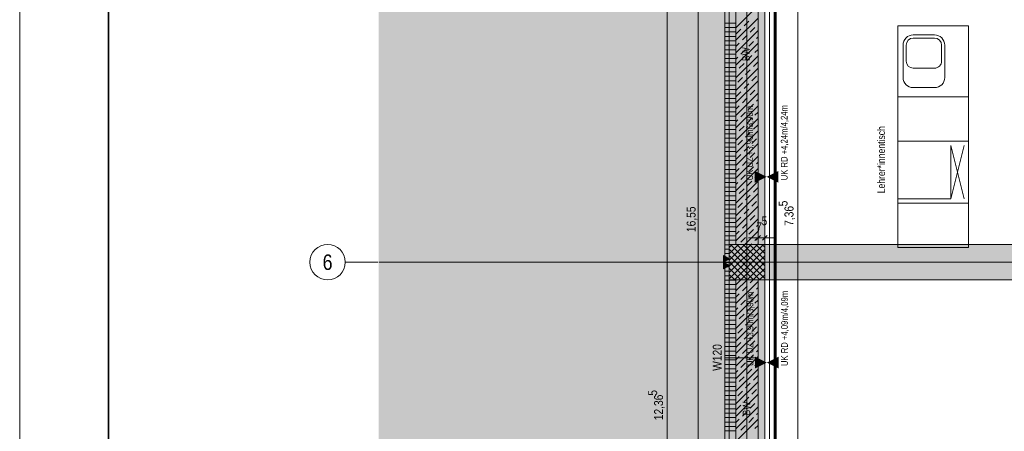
# Model space of a CAD drawing. Extents: x -620 to 300, y 62 to 1162.
# Tile 11 of 49: x -620 to -398, y 346 to 439. Entities that reach past the tile are written whole.
import ezdxf
from ezdxf.enums import TextEntityAlignment as Align
from ezdxf.lldxf.tags import DXFTag

# ---------------------------------------------------------------- set-up
doc = ezdxf.new("R2010")
doc.units = 0
doc.layers.get('0').update_dxf_attribs({"lineweight": 13})
for name, color, linetype, lineweight, true_color in [('00 -Bauelemente -Dämmung innen', 7, 'Continuous', 9, 0xff7fe6), ('00 -Bauelemente -Gipskarton', 7, 'Continuous', 9, 0xff7fe6), ('00_Beschriftung UZ', 3, 'Continuous', 35, 0x00ff00), ('30 -33 Aussenwände- 3 Aussenstützen', 7, 'Continuous', 50, 0x0000dd), ('30 -34 Innenwände- 1 tragend', 7, 'Continuous', 13, 0xdd0806), ('30 -34 Innenwände- 2 nichttragend', 7, 'Continuous', 18, 0xff7fe6), ('30 -35 Decken- 1 Konstruktion-Träger- Stahlbeton', 7, 'Continuous', 13, 0x33aa00), ('40 -47 Nutzungspez. Anlagen -1 Küche', 9, 'Continuous', 9, 0x808080), ('70 -72 Beschriftung- 1 Beschriftung allgemein', 7, 'Continuous', 9, 0xff6633), ('70 -72 Beschriftung- 2 Beschriftung Bauteile', 7, 'Continuous', 9, 0x9999ff), ('70 -76 Bemaßung- 2 Allgemein', 9, 'Continuous', 5, 0x808080), ('iwb_Layout Achsbezeichung', 1, 'Continuous', 13, 0xff0000), ('iwb_Layout BA_Markierung', 7, 'Continuous', 9, 0xbadcdc), ('iwb_Schraffur_BW', 7, 'Continuous', 13, 0x7400e8), ('iwb_Schraffur_Unterzug', 7, 'Continuous', 5, 0xffffcc)]:
    doc.layers.add(name, color=color, linetype=linetype, lineweight=lineweight, true_color=true_color)
for name, color, linetype, lineweight in [('70 -71 Achsen- 1 Gebäudeachsen', 7, 'STRICHPUNKT2-A06G945V8I', 18), ('70 -75 Raumstempel- 3 Wandstempel', 7, 'Continuous', 50), ('iwb_Plankopf Rahmen', 7, 'Continuous', 35), ('Keine', 7, 'Continuous', 9)]:
    doc.layers.add(name, color=color, linetype=linetype, lineweight=lineweight)
doc.styles.get("Standard").update_dxf_attribs({"font": 'ARIALN.TTF'})
tags = doc.linetypes.add('fein_strichliert-A06G945W8I', pattern=[4, 1, -2, 1]).pattern_tags.tags
tags[8:9] = [DXFTag(74, 4), DXFTag(75, 0), DXFTag(340, '0'), DXFTag(46, 0.0), DXFTag(50, 0.0), DXFTag(44, 0.0), DXFTag(45, 0.0)]
tags[6:7] = [DXFTag(74, 4), DXFTag(75, 0), DXFTag(340, '0'), DXFTag(46, 0.0), DXFTag(50, 0.0), DXFTag(44, 0.0), DXFTag(45, 0.0)]
tags[4:5] = [DXFTag(74, 4), DXFTag(75, 0), DXFTag(340, '0'), DXFTag(46, 0.0), DXFTag(50, 0.0), DXFTag(44, 0.0), DXFTag(45, 0.0)]
tags = doc.linetypes.add('STRICHPUNKT2', pattern=[12.7, 6.35, -3.175, 0, -3.175]).pattern_tags.tags
tags[10:11] = [DXFTag(74, 4), DXFTag(75, 0), DXFTag(340, '0'), DXFTag(46, 0.0), DXFTag(50, 0.0), DXFTag(44, 0.0), DXFTag(45, 0.0)]
tags[8:9] = [DXFTag(74, 4), DXFTag(75, 0), DXFTag(340, '0'), DXFTag(46, 0.0), DXFTag(50, 0.0), DXFTag(44, 0.0), DXFTag(45, 0.0)]
tags[6:7] = [DXFTag(74, 4), DXFTag(75, 0), DXFTag(340, '0'), DXFTag(46, 0.0), DXFTag(50, 0.0), DXFTag(44, 0.0), DXFTag(45, 0.0)]
tags[4:5] = [DXFTag(74, 4), DXFTag(75, 0), DXFTag(340, '0'), DXFTag(46, 0.0), DXFTag(50, 0.0), DXFTag(44, 0.0), DXFTag(45, 0.0)]
tags = doc.linetypes.add('STRICHPUNKT2-A06G945V8I', pattern=[12.7, 6.35, -3.175, 0, -3.175]).pattern_tags.tags
tags[10:11] = [DXFTag(74, 4), DXFTag(75, 0), DXFTag(340, '0'), DXFTag(46, 0.0), DXFTag(50, 0.0), DXFTag(44, 0.0), DXFTag(45, 0.0)]
tags[8:9] = [DXFTag(74, 4), DXFTag(75, 0), DXFTag(340, '0'), DXFTag(46, 0.0), DXFTag(50, 0.0), DXFTag(44, 0.0), DXFTag(45, 0.0)]
tags[6:7] = [DXFTag(74, 4), DXFTag(75, 0), DXFTag(340, '0'), DXFTag(46, 0.0), DXFTag(50, 0.0), DXFTag(44, 0.0), DXFTag(45, 0.0)]
tags[4:5] = [DXFTag(74, 4), DXFTag(75, 0), DXFTag(340, '0'), DXFTag(46, 0.0), DXFTag(50, 0.0), DXFTag(44, 0.0), DXFTag(45, 0.0)]

# ---------------------------------------------------------------- blocks, each defined once
blk = doc.blocks.new('Polygon-A06G945N8I')
at = {"color": 0, "linetype": 'ByBlock', "lineweight": -2, "ltscale": 0.13}
blk.add_solid([(-458.9, 86.61), (-538.63, 86.4), (-458.74, 1083.81), (-538.63, 1083.81)], dxfattribs=at)
blk = doc.blocks.new('Referenz-A06G945X8I')
at = {"layer": '00 -Bauelemente -Dämmung innen', "color": 0, "linetype": 'Continuous', "lineweight": -2, "ltscale": 0.13}
for p, q in [((-450.48, 328.45), (-450.48, 475.75)), ((-449.48, 328.45), (-449.48, 475.75))]:
    blk.add_line(p, q, dxfattribs=at)
at = {"layer": '00 -Bauelemente -Gipskarton', "color": 0, "linetype": 'Continuous', "lineweight": -2, "ltscale": 0.13}
for p, q in [((-449.48, 328.45), (-449.48, 475.75)), ((-449.23, 328.45), (-449.23, 475.75)), ((-448.98, 328.45), (-448.98, 475.75))]:
    blk.add_line(p, q, dxfattribs=at)
at = {"layer": '00_Beschriftung UZ', "color": 0, "linetype": 'Continuous', "lineweight": -2, "ltscale": 0.13}
for points in [[(-453.84, 402.37), (-451.17, 403.7), (-453.84, 405.04)], [(-448.5, 402.37), (-451.17, 403.7), (-448.5, 405.04)], [(-453.76, 360.46), (-451.09, 361.79), (-453.76, 363.13)], [(-448.42, 360.46), (-451.09, 361.79), (-448.43, 363.13)]]:
    blk.add_solid(points, dxfattribs=at)
at = {"layer": '30 -33 Aussenwände- 3 Aussenstützen', "color": 0, "lineweight": -2}
for p, q in [((-459.58, 387.76), (-458.89, 388.45)), ((-459.58, 386.35), (-457.47, 388.45)), ((-459.58, 384.93), (-456.06, 388.45)), ((-459.58, 383.52), (-454.64, 388.45)), ((-459.58, 382.1), (-453.23, 388.45)), ((-459.58, 380.69), (-451.82, 388.45)), ((-459.58, 387.35), (-452.69, 380.45)), ((-459.27, 388.45), (-451.58, 380.76)), ((-458.4, 380.45), (-451.58, 387.28)), ((-457.86, 388.45), (-451.58, 382.18)), ((-456.44, 388.45), (-451.58, 383.59)), ((-455.03, 388.45), (-451.58, 385)), ((-453.61, 388.45), (-451.58, 386.42)), ((-452.2, 388.45), (-451.58, 387.83)), ((-459.58, 385.93), (-454.1, 380.45)), ((-459.58, 384.52), (-455.51, 380.45)), ((-456.99, 380.45), (-451.58, 385.86)), ((-456.58, 384.45), (-454.58, 384.45)), ((-455.58, 385.45), (-455.58, 383.45)), ((-455.57, 380.45), (-451.58, 384.45)), ((-459.58, 383.1), (-456.93, 380.45)), ((-454.16, 380.45), (-451.58, 383.03)), ((-459.58, 381.69), (-458.34, 380.45)), ((-452.75, 380.45), (-451.58, 381.62))]:
    blk.add_line(p, q, dxfattribs=at)
at = {"layer": '30 -33 Aussenwände- 3 Aussenstützen', "color": 0, "linetype": 'Continuous', "lineweight": -2, "ltscale": 0.13}
for p, q in [((-451.58, 388.45), (-459.58, 388.45)), ((-459.58, 388.45), (-459.58, 380.45)), ((-451.58, 380.45), (-451.58, 388.45)), ((-459.58, 380.45), (-451.58, 380.45))]:
    blk.add_line(p, q, dxfattribs=at)
at = {"layer": '30 -34 Innenwände- 1 tragend', "color": 0, "linetype": 'Continuous', "lineweight": -2, "ltscale": 0.13}
for p, q in [((-460.58, 545.45), (-460.58, 388.45)), ((-453.08, 475.75), (-453.08, 388.45)), ((-453.08, 388.45), (-459.58, 388.45)), ((-460.58, 380.45), (-460.58, 227.45)), ((-453.08, 380.45), (-459.58, 380.45)), ((-453.08, 380.45), (-453.08, 227.45))]:
    blk.add_line(p, q, dxfattribs=at)
at = {"layer": '30 -34 Innenwände- 1 tragend', "color": 0, "lineweight": -2}
for p, q in [((-458.08, 545.45), (-458.08, 388.45)), ((-453.08, 545.45), (-453.08, 388.45)), ((-458.08, 437.34), (-453.08, 442.34)), ((-458.08, 434.52), (-453.08, 439.52)), ((-456.25, 437.76), (-455.19, 438.82)), ((-458.08, 431.69), (-453.08, 436.69)), ((-458.02, 435.99), (-456.96, 437.05)), ((-456.6, 434.58), (-455.54, 435.64)), ((-454.84, 436.34), (-453.78, 437.41)), ((-458.08, 433.1), (-457.31, 433.87)), ((-458.08, 428.86), (-453.08, 433.86)), ((-455.19, 433.16), (-454.13, 434.22)), ((-453.42, 434.93), (-453.08, 435.27)), ((-458.08, 426.03), (-453.08, 431.03)), ((-456.96, 431.4), (-455.9, 432.46)), ((-455.54, 429.98), (-454.48, 431.04)), ((-453.78, 431.75), (-453.08, 432.45)), ((-458.08, 430.27), (-457.67, 430.69)), ((-457.31, 428.21), (-456.25, 429.27)), ((-454.13, 428.57), (-453.08, 429.62)), ((-458.08, 423.2), (-453.08, 428.2)), ((-458.08, 427.45), (-458.02, 427.51)), ((-455.9, 426.8), (-454.84, 427.86)), ((-458.08, 420.37), (-453.08, 425.37)), ((-457.67, 425.03), (-456.6, 426.09)), ((-456.25, 423.62), (-455.19, 424.68)), ((-454.48, 425.38), (-453.42, 426.45)), ((-458.08, 417.55), (-453.08, 422.55)), ((-458.02, 421.85), (-456.96, 422.91)), ((-454.84, 422.2), (-453.78, 423.26)), ((-456.6, 420.43), (-455.54, 421.5)), ((-455.19, 419.02), (-454.13, 420.08)), ((-453.42, 420.79), (-453.08, 421.13)), ((-458.08, 418.96), (-457.31, 419.73)), ((-458.08, 414.72), (-453.08, 419.72)), ((-456.96, 417.25), (-455.9, 418.31)), ((-453.78, 417.61), (-453.08, 418.3)), ((-458.08, 411.89), (-453.08, 416.89)), ((-458.08, 416.13), (-457.67, 416.55)), ((-455.54, 415.84), (-454.48, 416.9)), ((-454.13, 414.42), (-453.08, 415.47)), ((-458.08, 409.06), (-453.08, 414.06)), ((-458.08, 413.3), (-458.02, 413.36)), ((-457.31, 414.07), (-456.25, 415.13)), ((-455.9, 412.66), (-454.84, 413.72)), ((-458.08, 406.23), (-453.08, 411.23)), ((-457.67, 410.89), (-456.6, 411.95)), ((-454.48, 411.24), (-453.42, 412.3)), ((-458.02, 407.71), (-456.96, 408.77)), ((-456.25, 409.47), (-455.19, 410.54)), ((-454.84, 408.06), (-453.78, 409.12)), ((-458.08, 403.4), (-453.08, 408.4)), ((-456.6, 406.29), (-455.54, 407.35)), ((-453.42, 406.65), (-453.08, 406.99)), ((-458.08, 404.82), (-457.31, 405.59)), ((-458.08, 400.58), (-453.08, 405.58)), ((-455.19, 404.88), (-454.13, 405.94)), ((-458.08, 397.75), (-453.08, 402.75)), ((-458.08, 401.99), (-457.67, 402.4)), ((-456.96, 403.11), (-455.9, 404.17)), ((-455.54, 401.7), (-454.48, 402.76)), ((-453.78, 403.46), (-453.08, 404.16)), ((-458.08, 394.92), (-453.08, 399.92)), ((-457.31, 399.93), (-456.25, 400.99)), ((-454.13, 400.28), (-453.08, 401.33)), ((-458.08, 399.16), (-458.02, 399.22)), ((-457.67, 396.75), (-456.6, 397.81)), ((-455.9, 398.51), (-454.84, 399.58)), ((-454.48, 397.1), (-453.42, 398.16)), ((-458.08, 392.09), (-453.08, 397.09)), ((-456.25, 395.33), (-455.19, 396.39)), ((-458.08, 389.26), (-453.08, 394.26)), ((-458.02, 393.56), (-456.96, 394.63)), ((-456.6, 392.15), (-455.54, 393.21)), ((-454.84, 393.92), (-453.78, 394.98)), ((-458.08, 390.68), (-457.31, 391.44)), ((-456.06, 388.45), (-453.08, 391.43)), ((-455.19, 390.74), (-454.13, 391.8)), ((-453.42, 392.5), (-453.08, 392.85)), ((-456.96, 388.97), (-455.9, 390.03)), ((-453.78, 389.32), (-453.08, 390.02)), ((-454.64, 388.45), (-454.48, 388.62)), ((-453.23, 388.45), (-453.08, 388.6)), ((-458.08, 380.45), (-458.08, 227.45)), ((-458.08, 377.95), (-455.57, 380.45)), ((-458.08, 375.12), (-453.08, 380.12)), ((-458.02, 379.42), (-456.99, 380.45)), ((-454.84, 379.78), (-454.16, 380.45)), ((-453.08, 380.45), (-453.08, 227.45)), ((-456.6, 378.01), (-455.54, 379.07)), ((-455.19, 376.59), (-454.13, 377.65)), ((-453.42, 378.36), (-453.08, 378.71)), ((-458.08, 376.53), (-457.31, 377.3)), ((-458.08, 372.29), (-453.08, 377.29)), ((-456.96, 374.83), (-455.9, 375.89)), ((-453.78, 375.18), (-453.08, 375.88)), ((-458.08, 369.46), (-453.08, 374.46)), ((-458.08, 373.71), (-457.67, 374.12)), ((-455.54, 373.41), (-454.48, 374.47)), ((-458.08, 366.63), (-453.08, 371.63)), ((-458.08, 370.88), (-458.02, 370.94)), ((-457.31, 371.64), (-456.25, 372.71)), ((-455.9, 370.23), (-454.84, 371.29)), ((-454.13, 372), (-453.08, 373.05)), ((-458.08, 363.81), (-453.08, 368.81)), ((-457.67, 368.46), (-456.6, 369.52)), ((-454.48, 368.82), (-453.42, 369.88)), ((-456.25, 367.05), (-455.19, 368.11)), ((-454.84, 365.63), (-453.78, 366.69)), ((-458.08, 360.98), (-453.08, 365.98)), ((-458.02, 365.28), (-456.96, 366.34)), ((-456.6, 363.87), (-455.54, 364.93)), ((-453.42, 364.22), (-453.08, 364.56)), ((-458.08, 362.39), (-457.31, 363.16)), ((-458.08, 358.15), (-453.08, 363.15)), ((-455.19, 362.45), (-454.13, 363.51)), ((-458.08, 355.32), (-453.08, 360.32)), ((-458.08, 359.56), (-457.67, 359.98)), ((-456.96, 360.68), (-455.9, 361.75)), ((-455.54, 359.27), (-454.48, 360.33)), ((-453.78, 361.04), (-453.08, 361.73)), ((-457.31, 357.5), (-456.25, 358.56)), ((-454.13, 357.86), (-453.08, 358.91)), ((-458.08, 352.49), (-453.08, 357.49)), ((-458.08, 356.73), (-458.02, 356.8)), ((-455.9, 356.09), (-454.84, 357.15)), ((-454.48, 354.67), (-453.42, 355.73)), ((-458.08, 349.66), (-453.08, 354.66)), ((-457.67, 354.32), (-456.6, 355.38)), ((-456.25, 352.91), (-455.19, 353.97)), ((-458.08, 346.84), (-453.08, 351.84)), ((-458.02, 351.14), (-456.96, 352.2)), ((-454.84, 351.49), (-453.78, 352.55)), ((-458.08, 348.25), (-457.31, 349.02)), ((-458.08, 344.01), (-453.08, 349.01)), ((-456.6, 349.72), (-455.54, 350.78)), ((-455.19, 348.31), (-454.13, 349.37)), ((-453.42, 350.08), (-453.08, 350.42)), ((-456.96, 346.54), (-455.9, 347.6)), ((-453.78, 346.9), (-453.08, 347.59))]:
    blk.add_line(p, q, dxfattribs=at)
at = {"layer": '30 -34 Innenwände- 2 nichttragend', "color": 0, "lineweight": -2}
for p, q in [((-460.58, 545.45), (-460.58, 388.45)), ((-458.08, 545.45), (-458.08, 388.45)), ((-460.58, 438.39), (-458.08, 438.39)), ((-460.58, 437.39), (-458.08, 437.39)), ((-460.58, 436.39), (-458.08, 436.39)), ((-460.58, 435.39), (-458.08, 435.39)), ((-460.58, 434.39), (-458.08, 434.39)), ((-460.58, 433.39), (-458.08, 433.39)), ((-460.58, 432.39), (-458.08, 432.39)), ((-460.58, 431.39), (-458.08, 431.39)), ((-460.58, 430.39), (-458.08, 430.39)), ((-460.58, 429.39), (-458.08, 429.39)), ((-460.58, 428.39), (-458.08, 428.39)), ((-460.58, 427.39), (-458.08, 427.39)), ((-460.58, 426.39), (-458.08, 426.39)), ((-460.58, 425.39), (-458.08, 425.39)), ((-460.58, 424.39), (-458.08, 424.39)), ((-460.58, 423.39), (-458.08, 423.39)), ((-460.58, 422.39), (-458.08, 422.39)), ((-460.58, 421.39), (-458.08, 421.39)), ((-460.58, 420.39), (-458.08, 420.39)), ((-460.58, 419.39), (-458.08, 419.39)), ((-460.58, 418.39), (-458.08, 418.39)), ((-460.58, 417.39), (-458.08, 417.39)), ((-460.58, 416.39), (-458.08, 416.39)), ((-460.58, 415.39), (-458.08, 415.39)), ((-460.58, 414.39), (-458.08, 414.39)), ((-460.58, 413.39), (-458.08, 413.39)), ((-460.58, 412.39), (-458.08, 412.39)), ((-460.58, 411.39), (-458.08, 411.39)), ((-460.58, 410.39), (-458.08, 410.39)), ((-460.58, 409.39), (-458.08, 409.39)), ((-460.58, 408.39), (-458.08, 408.39)), ((-460.58, 407.39), (-458.08, 407.39)), ((-460.58, 406.39), (-458.08, 406.39)), ((-460.58, 405.39), (-458.08, 405.39)), ((-460.58, 404.39), (-458.08, 404.39)), ((-460.58, 403.39), (-458.08, 403.39)), ((-460.58, 402.39), (-458.08, 402.39)), ((-460.58, 401.39), (-458.08, 401.39)), ((-460.58, 400.39), (-458.08, 400.39)), ((-460.58, 399.39), (-458.08, 399.39)), ((-460.58, 398.39), (-458.08, 398.39)), ((-460.58, 397.39), (-458.08, 397.39)), ((-460.58, 396.39), (-458.08, 396.39)), ((-460.58, 395.39), (-458.08, 395.39)), ((-460.58, 394.39), (-458.08, 394.39)), ((-460.58, 393.39), (-458.08, 393.39)), ((-460.58, 392.39), (-458.08, 392.39)), ((-460.58, 391.39), (-458.08, 391.39)), ((-460.58, 390.39), (-458.08, 390.39)), ((-460.58, 389.39), (-458.08, 389.39)), ((-460.58, 388.45), (-460.58, 380.45)), ((-460.58, 388.39), (-459.58, 388.39)), ((-460.58, 387.39), (-459.58, 387.39)), ((-459.58, 388.45), (-459.58, 380.45)), ((-460.58, 386.39), (-459.58, 386.39)), ((-460.58, 385.39), (-459.58, 385.39)), ((-460.58, 384.39), (-459.58, 384.39)), ((-460.58, 383.39), (-459.58, 383.39)), ((-460.58, 382.39), (-459.58, 382.39)), ((-460.58, 381.39), (-459.58, 381.39)), ((-460.58, 380.45), (-460.58, 227.45)), ((-460.58, 380.39), (-458.08, 380.39)), ((-458.08, 380.45), (-458.08, 227.45)), ((-460.58, 379.39), (-458.08, 379.39)), ((-460.58, 378.39), (-458.08, 378.39)), ((-460.58, 377.39), (-458.08, 377.39)), ((-460.58, 376.39), (-458.08, 376.39)), ((-460.58, 375.39), (-458.08, 375.39)), ((-460.58, 374.39), (-458.08, 374.39)), ((-460.58, 373.39), (-458.08, 373.39)), ((-460.58, 372.39), (-458.08, 372.39)), ((-460.58, 371.39), (-458.08, 371.39)), ((-460.58, 370.39), (-458.08, 370.39)), ((-460.58, 369.39), (-458.08, 369.39)), ((-460.58, 368.39), (-458.08, 368.39)), ((-460.58, 367.39), (-458.08, 367.39)), ((-460.58, 366.39), (-458.08, 366.39)), ((-460.58, 365.39), (-458.08, 365.39)), ((-460.58, 364.39), (-458.08, 364.39)), ((-460.58, 363.39), (-458.08, 363.39)), ((-460.58, 362.39), (-458.08, 362.39)), ((-460.58, 361.39), (-458.08, 361.39)), ((-460.58, 360.39), (-458.08, 360.39)), ((-460.58, 359.39), (-458.08, 359.39)), ((-460.58, 358.39), (-458.08, 358.39)), ((-460.58, 357.39), (-458.08, 357.39)), ((-460.58, 356.39), (-458.08, 356.39)), ((-460.58, 355.39), (-458.08, 355.39)), ((-460.58, 354.39), (-458.08, 354.39)), ((-460.58, 353.39), (-458.08, 353.39)), ((-460.58, 352.39), (-458.08, 352.39)), ((-460.58, 351.39), (-458.08, 351.39)), ((-460.58, 350.39), (-458.08, 350.39)), ((-460.58, 349.39), (-458.08, 349.39)), ((-460.58, 348.39), (-458.08, 348.39)), ((-460.58, 347.39), (-458.08, 347.39)), ((-460.58, 346.39), (-458.08, 346.39))]:
    blk.add_line(p, q, dxfattribs=at)
at = {"layer": '30 -34 Innenwände- 2 nichttragend', "color": 0, "linetype": 'Continuous', "lineweight": -2, "ltscale": 0.13}
for p, q in [((-450.48, 328.45), (-450.48, 475.75)), ((-448.98, 328.45), (-448.98, 475.75)), ((-460.58, 388.45), (-460.58, 380.45)), ((-459.58, 388.45), (-459.58, 380.45))]:
    blk.add_line(p, q, dxfattribs=at)
at = {"layer": '30 -35 Decken- 1 Konstruktion-Träger- Stahlbeton', "color": 0, "linetype": 'fein_strichliert-A06G945W8I', "lineweight": -2, "ltscale": 0.13}
for p, q in [((-459.58, 227.45), (-459.58, 770.45)), ((-451.58, 227.45), (-451.58, 770.45)), ((35.42, 388.45), (-451.58, 388.45)), ((35.42, 380.45), (-451.58, 380.45))]:
    blk.add_line(p, q, dxfattribs=at)
at = {"layer": '30 -35 Decken- 1 Konstruktion-Träger- Stahlbeton', "color": 0, "lineweight": -2}
blk.add_line((-451.58, 380.45), (-451.58, 388.45), dxfattribs=at)
at = {"layer": '40 -47 Nutzungspez. Anlagen -1 Küche', "color": 0, "lineweight": -2}
for p, q in [((-421.58, 437.77), (-405.58, 437.77)), ((-421.58, 387.77), (-421.58, 437.77)), ((-405.58, 387.77), (-405.58, 437.77)), ((-413.27, 435.72), (-418.07, 435.72)), ((-420.37, 433.42), (-420.37, 426.12)), ((-419.67, 433.42), (-419.67, 429.82)), ((-413.27, 435.02), (-418.07, 435.02)), ((-411.67, 429.82), (-411.67, 433.42)), ((-410.97, 426.12), (-410.97, 433.42)), ((-413.27, 428.22), (-418.07, 428.22)), ((-418.07, 423.82), (-413.27, 423.82)), ((-409.58, 398.77), (-406.58, 410.77)), ((-406.58, 398.77), (-409.58, 410.77)), ((-409.58, 398.77), (-409.58, 410.77)), ((-409.58, 398.77), (-421.58, 398.77)), ((-421.58, 387.77), (-405.58, 387.77))]:
    blk.add_line(p, q, dxfattribs=at)
at = {"layer": '40 -47 Nutzungspez. Anlagen -1 Küche', "color": 0, "linetype": 'fein_strichliert-A06G945W8I', "lineweight": -2, "ltscale": 0.13}
for p, q in [((-405.58, 421.77), (-421.58, 421.77)), ((-421.58, 411.77), (-405.58, 411.77)), ((-421.58, 397.77), (-405.58, 397.77))]:
    blk.add_line(p, q, dxfattribs=at)
at = {"layer": '40 -47 Nutzungspez. Anlagen -1 Küche', "color": 0, "lineweight": -2}
for centre, major_axis, end_param in [((-418.07, 433.42), (0, 2.3), 1.570796), ((-413.27, 433.42), (2.3, 0), 1.570796), ((-418.07, 433.42), (0, 1.6), 1.570796), ((-413.27, 433.42), (1.6, 0), 1.570796), ((-418.07, 429.82), (-1.6, 0), 1.570796), ((-413.27, 429.82), (0, -1.6), 1.570797), ((-418.07, 426.12), (-2.3, 0), 1.570796), ((-413.27, 426.12), (0, -2.3), 1.570797)]:
    blk.add_ellipse(centre, major_axis=major_axis, ratio=1, start_param=0, end_param=end_param, dxfattribs=at)
at = {"layer": '70 -71 Achsen- 1 Gebäudeachsen', "color": 0, "linetype": 'STRICHPUNKT2-A06G945V8I', "lineweight": -2, "ltscale": 0.13}
for p, q in [((-455.58, 1084.39), (-455.58, 84.95)), ((-538.63, 384.45), (76.5, 384.45))]:
    blk.add_line(p, q, dxfattribs=at)
at = {"layer": '70 -72 Beschriftung- 2 Beschriftung Bauteile', "color": 0, "lineweight": -2}
for p, q in [((-459.58, 385.2), (-460.88, 385.95)), ((-460.88, 385.95), (-460.88, 384.45)), ((-460.88, 384.45), (-459.58, 385.2)), ((-459.58, 383.7), (-460.88, 384.45)), ((-460.88, 384.45), (-460.88, 382.95)), ((-460.88, 382.95), (-459.58, 383.7))]:
    blk.add_line(p, q, dxfattribs=at)
for points in [[(-460.88, 384.45), (-460.88, 385.95), (-459.58, 385.2)], [(-460.88, 382.95), (-460.88, 384.45), (-459.58, 383.7)]]:
    blk.add_solid(points, dxfattribs=at)
at = {"layer": '70 -76 Bemaßung- 2 Allgemein', "color": 0, "linetype": 'Continuous', "lineweight": -2, "ltscale": 0.13}
for p, q in [((-466.58, 229.51), (-466.58, 558.39)), ((-473.58, 229.51), (-473.58, 474.69)), ((-444.08, 474.69), (-444.08, 329.51)), ((-453.08, 391.45), (-453.08, 390.91)), ((-451.58, 391.45), (-451.58, 390.91)), ((-454.14, 389.91), (-455.2, 389.91)), ((-452.58, 389.91), (-454.14, 389.91)), ((-452.55, 390.44), (-453.61, 389.38)), ((-451.58, 389.91), (-453.08, 389.91)), ((-452.11, 389.38), (-451.05, 390.44)), ((-452.08, 389.91), (-450.52, 389.91)), ((-450.52, 389.91), (-449.46, 389.91))]:
    blk.add_line(p, q, dxfattribs=at)
at = {"layer": 'Keine', "color": 0, "lineweight": -2}
blk.add_line((-460.41, 362.87), (-453.24, 362.87), dxfattribs=at)
at = {"layer": '00_Beschriftung UZ', "color": 0, "linetype": 'ByBlock', "lineweight": -2, "ltscale": 0.13, "char_height": 1.5103, "attachment_point": 1, "rotation": 90}
for s, insert in [('{\\fArial Narrow;UK UZ +3,90m/3,90m}', (-455.72, 402.92)), ('{\\fArial Narrow;UK RD +4,24m/4,24m}', (-447.94, 402.92)), ('{\\fArial Narrow;UK UZ +3,90m/3,90m}', (-455.64, 361.01)), ('{\\fArial Narrow;UK RD +4,09m/4,09m}', (-447.87, 361.01))]:
    blk.add_mtext(s, dxfattribs=dict(at, insert=insert))
at = {"layer": '70 -72 Beschriftung- 1 Beschriftung allgemein', "color": 0, "linetype": 'Continuous', "lineweight": -2, "ltscale": 0.13, "insert": (-426.14, 399.98), "char_height": 1.7, "attachment_point": 1, "rotation": 90}
blk.add_mtext('{\\fArial Narrow;Lehrer*innentisch}', dxfattribs=at)
at = {"layer": '70 -75 Raumstempel- 3 Wandstempel', "color": 0, "linetype": 'Continuous', "lineweight": -2, "ltscale": 0.13, "attachment_point": 1, "rotation": 90}
for s, insert, char_height in [('{\\fArial Narrow;BW}', (-456.66, 429.8), 1.7), ('{\\fArial Narrow;W120}', (-463.29, 359.93), 2.0138), ('{\\fArial Narrow;BW}', (-456.54, 349.85), 1.7)]:
    blk.add_mtext(s, dxfattribs=dict(at, insert=insert, char_height=char_height))
at = {"layer": '70 -76 Bemaßung- 2 Allgemein', "color": 0, "linetype": 'Continuous', "lineweight": -2, "ltscale": 0.13, "char_height": 2.0138, "attachment_point": 1, "rotation": 90}
for s, insert in [('{\\fArial Narrow;16,55}', (-469.19, 391.24)), ('{\\fArial Narrow;5}', (-448.45, 397.04)), ('{\\fArial Narrow;7,36}', (-447.11, 392.65)), ('{\\fArial Narrow;5}', (-477.87, 354.32)), ('{\\fArial Narrow;12,36}', (-476.53, 348.79))]:
    blk.add_mtext(s, dxfattribs=dict(at, insert=insert))
at = {"layer": '70 -76 Bemaßung- 2 Allgemein', "color": 0, "linetype": 'Continuous', "lineweight": -2, "ltscale": 0.13, "char_height": 2.0138, "attachment_point": 1}
for s, insert in [('{\\fArial Narrow;7}', (-453.47, 393.43)), ('{\\fArial Narrow;5}', (-452.29, 394.78))]:
    blk.add_mtext(s, dxfattribs=dict(at, insert=insert))
blk = doc.blocks.new('Referenz-A06G945Z8I')
at = {"layer": 'iwb_Schraffur_BW', "linetype": 'Continuous', "ltscale": 0.13}
blk.add_hatch(color=256, dxfattribs=at).paths.add_polyline_path([(-458.08, 776.95), (-358.58, 776.95), (-358.58, 546.95), (-453.08, 546.95), (-453.08, 316.35), (-458.08, 316.35), (-458.08, 551.95), (-363.58, 551.95), (-363.58, 771.95), (-458.08, 771.95)])
at = {"layer": 'iwb_Schraffur_Unterzug', "linetype": 'Continuous', "ltscale": 0.13}
for points in [[(-459.58, 227.45), (-459.58, 830.45), (-451.58, 227.45), (-451.58, 830.45)], [(46.52, 388.45), (46.52, 380.45), (-451.58, 380.45)], [(46.52, 388.45), (-451.58, 380.45), (-451.58, 388.45)], [(46.52, 388.45), (-451.58, 388.45), (76.5, 388.45)]]:
    blk.add_solid(points, dxfattribs=at)

msp = doc.modelspace()

# ---------------------------------------------------------------- linework, layer by layer
at = {"layer": 'iwb_Layout Achsbezeichung', "linetype": 'STRICHPUNKT2', "lineweight": 13, "ltscale": 0.39}
msp.add_line((-538.86, 384.45), (-546.19, 384.45), dxfattribs=at)
at = {"layer": 'iwb_Layout Achsbezeichung', "ltscale": 0.39}
msp.add_circle((-550.19, 384.45), 4, dxfattribs=at)
at = {"layer": 'iwb_Plankopf Rahmen', "color": 8, "lineweight": 13, "ltscale": 0.13, "true_color": 0x808080}
msp.add_lwpolyline([(300.35, 62.43), (-619.65, 62.43), (-619.65, 1162.43), (300.35, 1162.43), (300.35, 62.43)], close=True, dxfattribs=at)
at = {"layer": 'iwb_Plankopf Rahmen', "ltscale": 0.35}
msp.add_lwpolyline([(-599.65, 67.43), (-599.65, 1157.43), (295.35, 1157.43), (295.35, 67.43), (-599.65, 67.43)], close=True, dxfattribs=at)

# ---------------------------------------------------------------- block references
at = {"color": 8, "lineweight": 13, "ltscale": 0.13, "true_color": 0x808080}
msp.add_blockref('Referenz-A06G945X8I', (0, 0), dxfattribs=at)
at = {"color": 8, "lineweight": 25, "ltscale": 0.25, "true_color": 0x808080}
msp.add_blockref('Referenz-A06G945Z8I', (0, 0), dxfattribs=at)
at = {"layer": 'iwb_Layout BA_Markierung', "ltscale": 0.13}
msp.add_blockref('Polygon-A06G945N8I', (0, 0), dxfattribs=at)

# ---------------------------------------------------------------- texts
at = {"layer": 'iwb_Layout Achsbezeichung', "ltscale": 0.39}
msp.add_text('6', height=3.5, dxfattribs=at).set_placement((-550.19, 384.45), align=Align.MIDDLE_CENTER)

doc.saveas('drawing.dxf')
